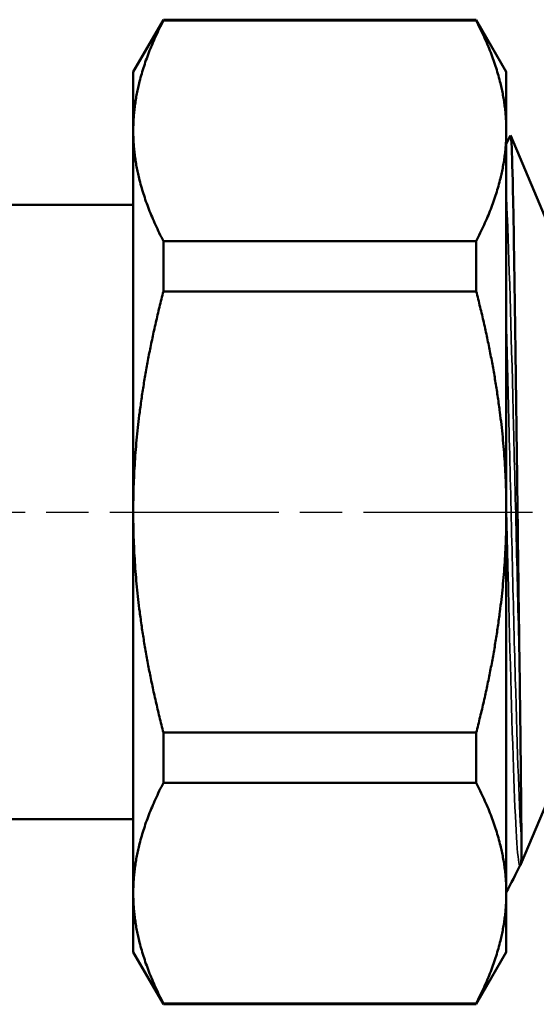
# Model space of a CAD drawing. Header units: millimetres. Extents: x -119 to 738, y -69 to 356.
# Tile 12 of 19: x 59 to 76, y 193 to 226. Entities that reach past the tile are written whole.
import ezdxf

# ---------------------------------------------------------------- set-up
doc = ezdxf.new("R2010")
doc.units = ezdxf.units.MM
doc.linetypes.add('CHAIN', pattern=[0.7087, 0.4724, -0.0591, 0.1181, -0.0591])
for name, color, linetype, lineweight in [('Видимые тонкие (ГОСТ)', 7, 'Continuous', 35), ('Видимый контур (ГОСТ)', 7, 'Continuous', 50), ('Осевая линия (ГОСТ)', 7, 'Continuous', 25)]:
    doc.layers.add(name, color=color, linetype=linetype, lineweight=lineweight)

msp = doc.modelspace()

# ---------------------------------------------------------------- linework, layer by layer
at = {"layer": 'Видимые тонкие (ГОСТ)'}
for points, knots in [([(75.933, 203.914), (75.864, 206.445), (75.796, 209.468), (75.727, 212.256), (75.658, 215.043), (75.59, 217.571), (75.521, 219.234), (75.509, 219.524), (75.497, 219.788), (75.485, 220.024)], [7.367195, 7.367195, 7.367195, 7.367195, 8.086248, 8.086248, 8.086248, 8.805116, 8.805116, 8.805116, 8.930628, 8.930628, 8.930628, 8.930628]), ([(75.992, 198.373), (75.923, 199.356), (75.854, 201.337), (75.785, 203.84), (75.716, 206.341), (75.648, 209.342), (75.579, 212.12), (75.548, 213.379), (75.516, 214.587), (75.485, 215.688)], [6.635522, 6.635522, 6.635522, 6.635522, 7.356015, 7.356015, 7.356015, 8.076322, 8.076322, 8.076322, 8.40287, 8.40287, 8.40287, 8.40287]), ([(75.954, 197.565), (75.886, 197.435), (75.818, 198.363), (75.75, 200.131), (75.681, 201.908), (75.612, 204.517), (75.544, 207.334), (75.524, 208.132), (75.505, 208.945), (75.485, 209.756)], [6.237172, 6.237172, 6.237172, 6.237172, 6.952435, 6.952435, 6.952435, 7.671324, 7.671324, 7.671324, 7.875112, 7.875112, 7.875112, 7.875112])]:
    msp.add_open_spline(points, degree=3, knots=knots, dxfattribs=at)
at = {"layer": 'Видимый контур (ГОСТ)'}
for p, q in [((62.985, 224.154), (63.996, 225.904)), ((63.996, 225.876), (63.996, 225.904)), ((63.996, 225.904), (74.475, 225.904)), ((63.996, 225.876), (74.475, 225.876)), ((74.475, 225.904), (74.475, 225.876)), ((75.485, 224.154), (74.475, 225.904)), ((62.985, 224.154), (62.985, 222.178)), ((75.485, 222.178), (75.485, 224.154)), ((62.985, 222.178), (62.985, 209.404)), ((75.485, 209.404), (75.485, 222.178)), ((75.485, 221.74), (75.63, 222.019)), ((76.985, 218.804), (75.636, 222.017)), ((55.578, 219.704), (62.985, 219.704)), ((63.996, 216.8), (63.996, 218.481)), ((63.996, 218.481), (74.475, 218.481)), ((74.475, 218.481), (74.475, 216.8)), ((63.996, 216.8), (74.475, 216.8)), ((62.985, 209.404), (62.985, 196.631)), ((75.485, 196.631), (75.485, 209.404)), ((63.996, 200.328), (63.996, 202.009)), ((63.996, 202.009), (74.475, 202.009)), ((74.475, 202.009), (74.475, 200.328)), ((63.996, 200.328), (74.475, 200.328)), ((76.985, 200.004), (75.974, 197.597)), ((56.478, 199.104), (62.985, 199.104)), ((62.985, 196.631), (62.985, 194.654)), ((75.485, 194.654), (75.485, 196.631)), ((62.985, 194.654), (63.996, 192.904)), ((75.485, 194.654), (74.475, 192.904)), ((63.996, 192.904), (63.996, 192.933)), ((63.996, 192.933), (74.475, 192.933)), ((63.996, 192.904), (74.475, 192.904)), ((74.475, 192.933), (74.475, 192.904))]:
    msp.add_line(p, q, dxfattribs=at)
for points, weights in [([(63.996, 225.876), (62.985, 223.924), (62.985, 222.178)], [1.02374168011, 1.04137991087, 1]), ([(75.485, 222.178), (75.485, 223.924), (74.475, 225.876)], [1, 1.04137991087, 1.02374168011]), ([(62.985, 222.178), (62.985, 220.433), (63.996, 218.481)], [1, 1.04137991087, 1.02374168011]), ([(74.475, 218.481), (75.485, 220.433), (75.485, 222.178)], [1.02374168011, 1.04137991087, 1]), ([(63.996, 216.8), (62.985, 212.895), (62.985, 209.404)], [1.02374168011, 1.04137991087, 1]), ([(75.485, 209.404), (75.485, 212.895), (74.475, 216.8)], [1, 1.04137991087, 1.02374168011]), ([(62.985, 209.404), (62.985, 205.914), (63.996, 202.009)], [1, 1.04137991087, 1.02374168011]), ([(74.475, 202.009), (75.485, 205.914), (75.485, 209.404)], [1.02374168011, 1.04137991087, 1]), ([(63.996, 200.328), (62.985, 198.376), (62.985, 196.631)], [1.02374168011, 1.04137991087, 1]), ([(75.485, 196.631), (75.485, 198.376), (74.475, 200.328)], [1, 1.04137991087, 1.02374168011]), ([(62.985, 196.631), (62.985, 194.885), (63.996, 192.933)], [1, 1.04137991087, 1.02374168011]), ([(74.475, 192.933), (75.485, 194.885), (75.485, 196.631)], [1.02374168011, 1.04137991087, 1])]:
    msp.add_rational_spline(points, weights, degree=2, dxfattribs=at)
for points, knots in [([(75.933, 203.914), (75.916, 205.107), (75.899, 206.406), (75.865, 209.121), (75.847, 210.519), (75.81, 213.473), (75.79, 214.989), (75.751, 217.728), (75.732, 218.918), (75.695, 220.777), (75.677, 221.426), (75.649, 221.951), (75.64, 222.037), (75.63, 222.019)], [-4.832832, -4.832832, -4.832832, -4.832832, -4.422057, -4.422057, -4.005037, -4.005037, -3.520339, -3.520339, -3.026465, -3.026465, -2.531826, -2.531826, -2.250047, -2.250047, -2.250047, -2.250047]), ([(75.992, 198.373), (75.99, 198.885), (75.983, 199.642), (75.963, 201.549), (75.951, 202.663), (75.933, 203.914)], [-0.8751529, -0.8751529, -0.8751529, -0.8751529, -0.4296432, -0.4296432, 0, 0, 0, 0]), ([(75.966, 197.583), (75.974, 197.593), (75.979, 197.602), (75.99, 197.724), (75.993, 197.898), (75.992, 198.373)], [-0.6819703, -0.6819703, -0.6819703, -0.6819703, -0.4125754, -0.4125754, 0, 0, 0, 0])]:
    msp.add_open_spline(points, degree=3, knots=knots, dxfattribs=at)
for points in [[(75.954, 197.565), (75.798, 197.265), (75.642, 196.965), (75.485, 196.665)], [(75.966, 197.583), (75.96, 197.575), (75.957, 197.569), (75.954, 197.565)]]:
    msp.add_open_spline(points, degree=3, dxfattribs=at)
at = {"layer": 'Осевая линия (ГОСТ)', "linetype": 'CHAIN', "ltscale": 11.993792}
msp.add_line((36.696, 209.404), (104.885, 209.404), dxfattribs=at)

doc.saveas('drawing.dxf')
